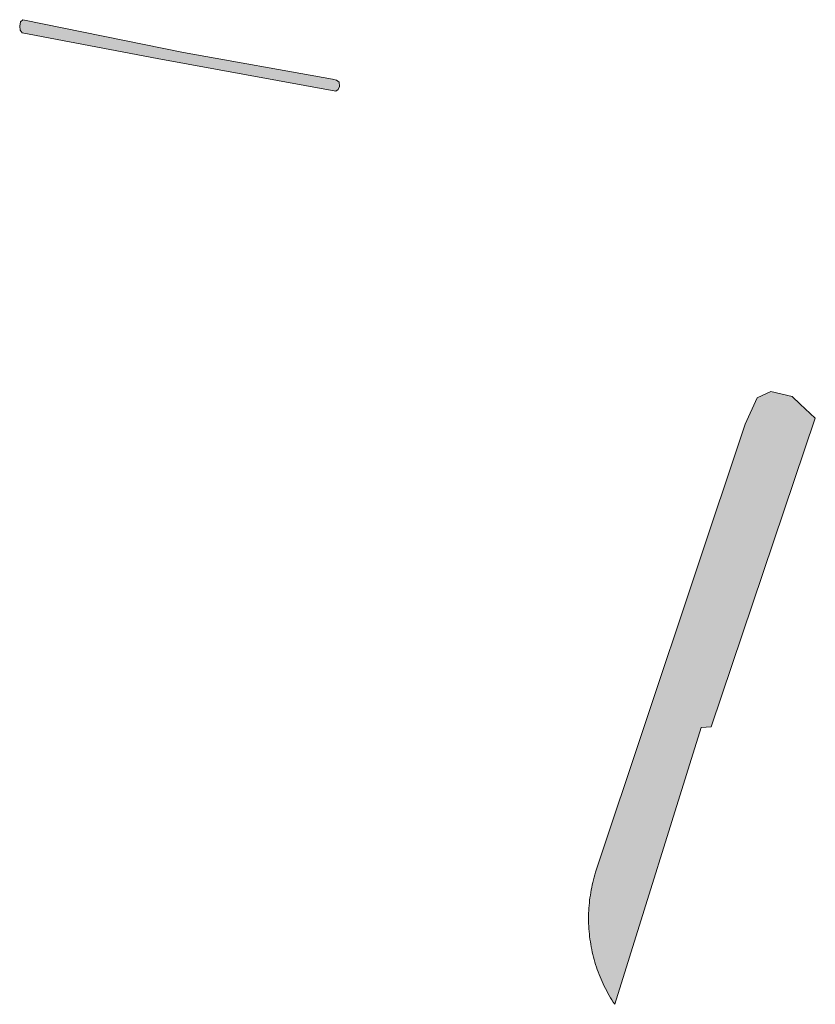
# Model space of a CAD drawing. Extents: x 97094 to 109644, y 463509 to 471969.
# Tile 51 of 256: x 98431 to 98467, y 470336 to 470381. Entities that reach past the tile are written whole.
import ezdxf

# ---------------------------------------------------------------- set-up
doc = ezdxf.new("R2010")
doc.units = 0
doc.layers.add('109 Onkruidbestrijding elementen', color=6, linetype='Continuous', lineweight=20, true_color=0xff00ff)

msp = doc.modelspace()

# ---------------------------------------------------------------- hatches: boundary and pattern name
at = {"layer": '109 Onkruidbestrijding elementen', "true_color": 0xff00ff}
for points in [[(98431.262, 470380.591), (98431.149, 470380.491), (98431.12, 470380.295), (98431.138, 470380.119), (98431.232, 470380), (98437.327, 470378.844), (98445.4, 470377.365), (98445.511, 470377.432), (98445.57, 470377.569), (98445.568, 470377.588), (98445.549, 470377.774), (98445.441, 470377.859), (98445.252, 470377.904), (98438.523, 470379.116), (98431.262, 470380.591)], [(98467.069, 470362.579), (98466.386, 470363.217), (98466.016, 470363.562), (98465.055, 470363.786), (98464.435, 470363.499), (98463.907, 470362.317), (98457.143, 470342.066), (98457.109, 470341.954), (98457.076, 470341.84), (98457.046, 470341.727), (98457.017, 470341.613), (98456.991, 470341.498), (98456.966, 470341.383), (98456.944, 470341.268), (98456.923, 470341.152), (98456.904, 470341.036), (98456.887, 470340.92), (98456.872, 470340.803), (98456.86, 470340.686), (98456.849, 470340.569), (98456.84, 470340.452), (98456.833, 470340.334), (98456.828, 470340.217), (98456.825, 470340.099), (98456.824, 470339.982), (98456.825, 470339.864), (98456.828, 470339.747), (98456.833, 470339.629), (98456.84, 470339.512), (98456.849, 470339.395), (98456.86, 470339.278), (98456.873, 470339.161), (98456.887, 470339.044), (98456.904, 470338.928), (98456.923, 470338.812), (98456.944, 470338.696), (98456.967, 470338.58), (98456.991, 470338.465), (98457.018, 470338.351), (98457.046, 470338.237), (98457.077, 470338.123), (98457.109, 470338.01), (98457.143, 470337.898), (98457.18, 470337.786), (98457.218, 470337.675), (98457.258, 470337.564), (98457.299, 470337.454), (98457.343, 470337.345), (98457.388, 470337.236), (98457.436, 470337.129), (98457.485, 470337.022), (98457.536, 470336.916), (98457.589, 470336.811), (98457.643, 470336.707), (98457.699, 470336.603), (98457.757, 470336.501), (98457.817, 470336.4), (98457.878, 470336.299), (98457.941, 470336.2), (98458.006, 470336.102), (98461.917, 470348.608), (98462.371, 470348.632), (98467.069, 470362.579)]]:
    msp.add_hatch(color=6, dxfattribs=at).paths.add_polyline_path(points)

# ---------------------------------------------------------------- linework, layer by layer
at = {"layer": '109 Onkruidbestrijding elementen', "color": 3, "true_color": 0x00ff00}
for points in [[(98431.262, 470380.591), (98431.149, 470380.491), (98431.12, 470380.295), (98431.138, 470380.119), (98431.232, 470380), (98437.327, 470378.844), (98445.4, 470377.365), (98445.511, 470377.432), (98445.57, 470377.569), (98445.568, 470377.588), (98445.549, 470377.774), (98445.441, 470377.859), (98445.252, 470377.904), (98438.523, 470379.116), (98431.262, 470380.591)], [(98467.069, 470362.579), (98466.386, 470363.217), (98466.016, 470363.562), (98465.055, 470363.786), (98464.435, 470363.499), (98463.907, 470362.317), (98457.143, 470342.066), (98457.109, 470341.954), (98457.076, 470341.84), (98457.046, 470341.727), (98457.017, 470341.613), (98456.991, 470341.498), (98456.966, 470341.383), (98456.944, 470341.268), (98456.923, 470341.152), (98456.904, 470341.036), (98456.887, 470340.92), (98456.872, 470340.803), (98456.86, 470340.686), (98456.849, 470340.569), (98456.84, 470340.452), (98456.833, 470340.334), (98456.828, 470340.217), (98456.825, 470340.099), (98456.824, 470339.982), (98456.825, 470339.864), (98456.828, 470339.747), (98456.833, 470339.629), (98456.84, 470339.512), (98456.849, 470339.395), (98456.86, 470339.278), (98456.873, 470339.161), (98456.887, 470339.044), (98456.904, 470338.928), (98456.923, 470338.812), (98456.944, 470338.696), (98456.967, 470338.58), (98456.991, 470338.465), (98457.018, 470338.351), (98457.046, 470338.237), (98457.077, 470338.123), (98457.109, 470338.01), (98457.143, 470337.898), (98457.18, 470337.786), (98457.218, 470337.675), (98457.258, 470337.564), (98457.299, 470337.454), (98457.343, 470337.345), (98457.388, 470337.236), (98457.436, 470337.129), (98457.485, 470337.022), (98457.536, 470336.916), (98457.589, 470336.811), (98457.643, 470336.707), (98457.699, 470336.603), (98457.757, 470336.501), (98457.817, 470336.4), (98457.878, 470336.299), (98457.941, 470336.2), (98458.006, 470336.102), (98461.917, 470348.608), (98462.371, 470348.632), (98467.069, 470362.579)]]:
    msp.add_lwpolyline(points, close=True, dxfattribs=at)

doc.saveas('drawing.dxf')
